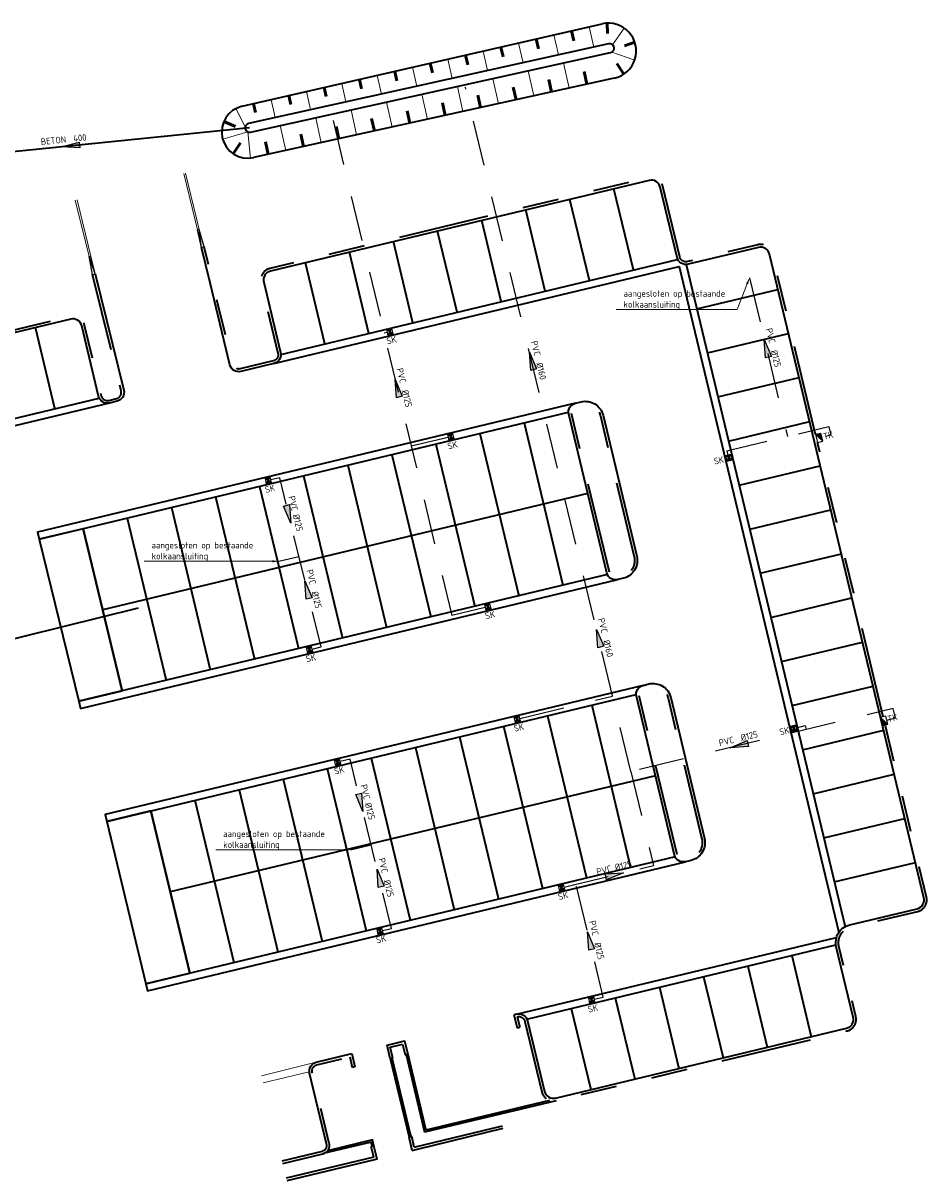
# Model space of a CAD drawing. Header units: metres. Extents: x 234332 to 234554, y 557602 to 557733.
# Tile 2 of 3: x 234378 to 234428, y 557669 to 557733. Entities that reach past the tile are written whole.
import ezdxf
from ezdxf import colors
from ezdxf.entities.mleader import LeaderData, LeaderLine
from ezdxf.enums import TextEntityAlignment as Align
from ezdxf.math import Vec2, Vec3

# ---------------------------------------------------------------- set-up
doc = ezdxf.new("R2010")
doc.units = ezdxf.units.M
for name, pattern in [('RI-HWA_KOLKAANSLUITING', [4.3, 2.5, -1.8]), ('VH-OPSLUITBAND_100X200', [16, 8, -2, 4, -2]), ('VH-TROTTOIRBAND_130-150', [15, 5, -2, 2, -2, 2, -2])]:
    doc.linetypes.add(name, pattern=pattern)
doc.layers.get('0').update_dxf_attribs({"lineweight": 25})
for name, color, linetype, lineweight in [('N-WE-RI-KOLK-S', 7, 'Continuous', 25), ('N-WE-RI-KOLK-T18', 7, 'Continuous', 18), ('N-WE-VH-GOOT-G', 170, 'Continuous', 35), ('N-WE-VH-KANTOPSLUITING_ELEMENT_VERLOOPBAND-S', 252, 'Continuous', 25), ('N-WE-VH-KANTOPSLUITING_OPSLUITBAND_100X200-G', 150, 'VH-OPSLUITBAND_100X200', 35), ('N-WE-VH-KANTOPSLUITING_TROTTOIRBAND_130 150-G', 6, 'VH-TROTTOIRBAND_130-150', 35), ('N-WE-VH-KANTOPSLUITING_VOORKANTBAND-G', 7, 'Continuous', 35), ('N-WE-VH-VERHARDING_BETONSTRAATSTEEN-G', 252, 'Continuous', 35), ('N-WE-VW-MARKERING_PARKEERVAK-G', 7, 'Continuous', 35), ('R-WE-GW-TALUDARCERING-S', 90, 'Continuous', 25), ('R-WE-GW-TALUDARCERING_KORT-G', 90, 'Continuous', 50), ('R-WE-GW-TALUDARCERING_LANG-G', 90, 'Continuous', 18), ('R-WE-GW-WATERGANG_SLOOT_BODEM-G', 90, 'Continuous', 35), ('R-WE-GW-WATERGANG_SLOOT_INSTEEK-G', 90, 'Continuous', 35), ('R-WE-KL-ET_LS_OV_LICHTMAST-G', 190, 'Continuous', 35), ('R-WE-RI-HWA_KOLKAANSLUITING_PVC_125-G', 150, 'RI-HWA_KOLKAANSLUITING', 25), ('R-WE-RI-HWA_KOLKAANSLUITING_PVC_160-G', 150, 'RI-HWA_KOLKAANSLUITING', 25), ('R-WE-RI-HWA_STROOMRICHTING-S', 150, 'Continuous', 25), ('R-WE-RI-KOLK-S', 7, 'Continuous', 25), ('R-WE-WH-DUIKER-G', 150, 'Continuous', 35), ('X-XX-AL-REFERENTIE-G', 7, 'Continuous', 18), ('X-XX-AL-T18', 7, 'Continuous', 18)]:
    doc.layers.add(name, color=color, linetype=linetype, lineweight=lineweight)
doc.layers.add('X-XX-AL-HULPLIJN-G', color=7, linetype='Continuous', lineweight=18, plot=False)
doc.layers.get('0').off()
doc.styles.add('NLCS-ISO', font='NLCS-ISO.ttf')
doc.styles.add('NLCS-ISO-M200-T18', font='NLCS-ISO.ttf', dxfattribs={"height": 0.36})

# ---------------------------------------------------------------- blocks, each defined once
blk = doc.blocks.new('SVH-KANTOPSLUITING_VERLOOP_100X200_130 150X250_LINKS')
for p, q in [((1, 0), (0, -0.1)), ((0, -0.1), (0, 0)), ((1, 0), (0, 0)), ((1, -0.15), (1, 0)), ((1, -0.15), (0, -0.1))]:
    blk.add_line(p, q)
blk = doc.blocks.new('SVH-KANTOPSLUITING_VERLOOP_100X200_130 150X250_RECHTS')
for p, q in [((-1, 0), (0, -0.1)), ((-1, 0), (0, 0)), ((-1, -0.15), (-1, 0)), ((0, -0.1), (0, 0)), ((-1, -0.15), (0, -0.1))]:
    blk.add_line(p, q)
blk = doc.blocks.new('N-SRI-KOLK_TROTTOIR-SO')
blk.add_hatch(color=256).paths.add_polyline_path([(1.125, 1.5), (-1.125, 1.5), (-1.125, 0)])
blk.add_line((-1.125, 0), (1.125, 1.5))
at = {"flags": 128}
blk.add_lwpolyline([(-1.125, 0), (1.125, 0), (1.125, 1.5), (-1.125, 1.5)], close=True, dxfattribs=at)
blk = doc.blocks.new('N-SRI-KOLK_STRAAT_300X300-SO')
h = blk.add_hatch(color=256)
h.dxf.hatch_style = 1
h.paths.add_polyline_path([(0.75, 1.5), (-0.75, 1.5), (0, 0.75)])
h.paths.add_polyline_path([(0, 0.75), (-0.75, 0), (0.75, 0)])
for p, q in [((-0.75, 0), (0.75, 1.5)), ((0.75, 0), (-0.75, 1.5))]:
    blk.add_line(p, q)
at = {"flags": 128}
blk.add_lwpolyline([(-0.75, 0), (0.75, 0), (0.75, 1.5), (-0.75, 1.5)], close=True, dxfattribs=at)
blk = doc.blocks.new('*U200')
at = {"layer": 'R-WE-GW-TALUDARCERING_KORT-G'}
for p, q in [((234409.912, 557732.529), (234409.942, 557731.959)), ((234407.959, 557732.105), (234408.086, 557731.552)), ((234404.06, 557731.212), (234404.183, 557730.674)), ((234406.009, 557731.659), (234406.134, 557731.113)), ((234411.449, 557731.479), (234410.874, 557731.288)), ((234402.11, 557730.766), (234402.232, 557730.235)), ((234400.161, 557730.32), (234400.281, 557729.796)), ((234410.842, 557729.719), (234410.451, 557730.307)), ((234396.262, 557729.427), (234396.378, 557728.918)), ((234398.211, 557729.873), (234398.33, 557729.357)), ((234406.849, 557728.733), (234406.697, 557729.426)), ((234408.802, 557729.163), (234408.65, 557729.857)), ((234394.312, 557728.981), (234394.427, 557728.479)), ((234404.896, 557728.303), (234404.744, 557728.995)), ((234390.413, 557728.088), (234390.525, 557727.6)), ((234392.363, 557728.534), (234392.476, 557728.039)), ((234400.99, 557727.442), (234400.838, 557728.133)), ((234402.943, 557727.873), (234402.791, 557728.564)), ((234399.036, 557727.012), (234398.885, 557727.702)), ((234388.782, 557727.106), (234389.431, 557726.826)), ((234395.13, 557726.152), (234394.979, 557726.84)), ((234397.083, 557726.582), (234396.932, 557727.271)), ((234393.177, 557725.722), (234393.026, 557726.409)), ((234389.296, 557725.334), (234389.704, 557725.932)), ((234391.224, 557725.291), (234391.073, 557725.978))]:
    blk.add_line(p, q, dxfattribs=at)
at = {"layer": 'R-WE-GW-TALUDARCERING_LANG-G'}
for p, q in [((234406.984, 557731.882), (234407.236, 557730.784)), ((234408.934, 557732.328), (234409.189, 557731.215)), ((234410.858, 557732.263), (234410.223, 557731.334)), ((234405.035, 557731.435), (234405.283, 557730.352)), ((234403.085, 557730.989), (234403.33, 557729.92)), ((234411.443, 557730.496), (234410.177, 557730.933)), ((234399.186, 557730.096), (234399.424, 557729.056)), ((234401.136, 557730.543), (234401.377, 557729.488)), ((234407.826, 557728.948), (234407.52, 557730.334)), ((234397.236, 557729.65), (234397.471, 557728.624)), ((234403.919, 557728.088), (234403.615, 557729.471)), ((234405.873, 557728.518), (234405.568, 557729.903)), ((234393.337, 557728.757), (234393.566, 557727.761)), ((234395.287, 557729.204), (234395.518, 557728.193)), ((234401.966, 557727.658), (234401.662, 557729.039)), ((234391.388, 557728.311), (234391.613, 557727.329)), ((234398.06, 557726.797), (234397.756, 557728.175)), ((234400.013, 557727.227), (234399.709, 557728.607)), ((234389.452, 557727.822), (234389.964, 557726.823)), ((234396.107, 557726.367), (234395.803, 557727.743)), ((234392.2, 557725.507), (234391.898, 557726.88)), ((234394.153, 557725.937), (234393.851, 557727.312)), ((234388.721, 557726.128), (234390.111, 557726.531)), ((234390.245, 557725.088), (234390.114, 557726.53))]:
    blk.add_line(p, q, dxfattribs=at)
blk = doc.blocks.new('SRI-STROOMRICHTING_LINKS-SO')
at = {"ltscale": 0.1}
blk.add_hatch(color=256, dxfattribs=at).paths.add_polyline_path([(-2.5, 0), (2.5, 0.83), (2.5, -0.83)])
at = {"ltscale": 0.1, "flags": 128}
blk.add_lwpolyline([(-2.5, 0), (2.5, 0.83), (2.5, -0.83)], close=True, dxfattribs=at)
at = {"ltscale": 0.1, "style": 'NLCS-ISO'}
for tag, p in [('BOBL', (-5.78, 0)), ('MAT', (-1, 0.5))]:
    blk.add_attdef(tag, text='', height=1.8, dxfattribs=at).set_placement(p, align=Align.BOTTOM_RIGHT)
for tag, p in [('DIA', (1, 0.5)), ('BOBR', (7.35, 0))]:
    blk.add_attdef(tag, text='', height=1.8, dxfattribs=at).set_placement(p, align=Align.BOTTOM_LEFT)
blk.add_attdef('JVA', text='', height=1.8, dxfattribs=at).set_placement((0, -1), align=Align.TOP_CENTER)
blk = doc.blocks.new('SRI-STROOMRICHTING_RECHTS-SO')
at = {"ltscale": 0.1}
blk.add_hatch(color=256, dxfattribs=at).paths.add_polyline_path([(2.5, 0), (-2.5, -0.83), (-2.5, 0.83)])
at = {"ltscale": 0.1, "flags": 128}
blk.add_lwpolyline([(2.5, 0), (-2.5, -0.83), (-2.5, 0.83)], close=True, dxfattribs=at)
at = {"ltscale": 0.1, "style": 'NLCS-ISO'}
for tag, p in [('BOBL', (-7.13, 0)), ('MAT', (-0.5, 0.5))]:
    blk.add_attdef(tag, text='', height=1.8, dxfattribs=at).set_placement(p, align=Align.BOTTOM_RIGHT)
for tag, p in [('DIA', (0.5, 0.5)), ('BOBR', (7.2, 0))]:
    blk.add_attdef(tag, text='', height=1.8, dxfattribs=at).set_placement(p, align=Align.BOTTOM_LEFT)
blk.add_attdef('JVA', text='', height=1.8, dxfattribs=at).set_placement((0, -1), align=Align.TOP_CENTER)
at = {"ltscale": 0.1, "style": 'NLCS-ISO', "flags": 1}
blk.add_attdef('PUTNR-L', text='', height=1.8, dxfattribs=at).set_placement((-0.82, -5.89), align=Align.BOTTOM_RIGHT)
blk.add_attdef('PUTNR-L', text='', height=1.8, dxfattribs=at).set_placement((1.95, -5.77), align=Align.BOTTOM_LEFT)

msp = doc.modelspace()

# ---------------------------------------------------------------- linework, layer by layer
at = {"layer": 'N-WE-VH-GOOT-G', "color": 7, "flags": 128}
for points in [[(234391.545, 557713.76), (234413.893, 557719.119), (234422.699, 557682.398)], [(234391.928, 557714.263), (234413.8, 557719.508)], [(234382.48, 557711.586), (234332.052, 557699.493), (234331.958, 557699.882), (234381.91, 557711.861)], [(234408.168, 557711.576), (234378.503, 557704.462), (234378.596, 557704.073), (234407.785, 557711.073)], [(234409.93, 557702.126), (234380.784, 557695.137), (234380.877, 557694.748), (234410.5, 557701.852)], [(234411.899, 557696.017), (234382.234, 557688.903), (234382.327, 557688.514), (234411.516, 557695.514)], [(234413.662, 557686.567), (234384.473, 557679.568), (234384.566, 557679.179), (234414.231, 557686.293)], [(234404.928, 557677.892), (234422.568, 557682.122)], [(234405.497, 557677.617), (234422.536, 557681.703)]]:
    msp.add_lwpolyline(points, dxfattribs=at)
at = {"layer": 'N-WE-VH-GOOT-G', "color": 7}
msp.add_lwpolyline([(234414.279, 557719.222), (234423.036, 557682.709)], dxfattribs=at)
at = {"layer": 'N-WE-VH-KANTOPSLUITING_OPSLUITBAND_100X200-G', "color": 7, "flags": 128}
for points in [[(234398.83, 557675.658), (234399.856, 557671.379)], [(234398.052, 557675.472), (234399.095, 557671.122)], [(234407.101, 557673.117), (234399.856, 557671.379)], [(234396.957, 557670.604), (234396.902, 557670.836), (234394.255, 557670.197)]]:
    msp.add_lwpolyline(points, dxfattribs=at)
at = {"layer": 'N-WE-VH-KANTOPSLUITING_TROTTOIRBAND_130 150-G', "color": 7, "flags": 128}
for points in [[(234421.414, 557709.842), (234419.017, 557719.834, 0.414214), (234418.234, 557720.314), (234414.344, 557719.381, -0.414214), (234413.922, 557719.64), (234412.989, 557723.53, 0.414214), (234412.206, 557724.01), (234391.317, 557719.001, 0.414221), (234390.836, 557718.217), (234391.769, 557714.328, -0.41422), (234391.51, 557713.906), (234389.688, 557713.469, -0.4144), (234389.266, 557713.728), (234388.173, 557718.247), (234387.703, 557720.191)], [(234335.447, 557701.233), (234334.608, 557704.733, -0.414214), (234335.089, 557705.517), (234380.307, 557716.361, -0.414214), (234381.09, 557715.88), (234382.023, 557711.99, 0.414214), (234382.445, 557711.732), (234382.862, 557711.832, 0.415835), (234383.12, 557712.255), (234381.542, 557718.679)], [(234404.963, 557677.746, -0.414214), (234405.385, 557677.487), (234406.317, 557673.597, 0.414214), (234407.101, 557673.117), (234423.152, 557676.966, 0.414214), (234423.633, 557677.75), (234422.7, 557681.639, -0.414214), (234423.328, 557682.664), (234427.049, 557683.556, 0.414214), (234427.529, 557684.34), (234425.25, 557693.845)], [(234392.04, 557669.662), (234394.249, 557670.195, 0.418015), (234394.597, 557670.765), (234393.659, 557674.675, -0.414214), (234393.918, 557675.097), (234395.725, 557675.53)]]:
    msp.add_lwpolyline(points, format="xyb", dxfattribs=at)
for points in [[(234382.862, 557711.832), (234382.862, 557711.832)], [(234425.145, 557694.283), (234421.518, 557709.404)], [(234404.963, 557677.746), (234405.103, 557677.162)], [(234398.101, 557675.483), (234397.961, 557676.067), (234398.642, 557676.23), (234398.782, 557675.646)], [(234395.725, 557675.53), (234395.864, 557674.947)], [(234399.284, 557670.551), (234404.142, 557671.739)], [(234397.049, 557670.009), (234396.909, 557670.592)], [(234399.284, 557670.551), (234399.144, 557671.134)], [(234397.049, 557670.009), (234392.229, 557668.843)], [(234397.084, 557669.863), (234397.083, 557669.863)]]:
    msp.add_lwpolyline(points, dxfattribs=at)
for points in [[(234410.043, 557702.256), (234407.944, 557711.008, -0.414214), (234408.203, 557711.43), (234408.52, 557711.506, -0.414214), (234409.545, 557710.878), (234411.41, 557703.098, -0.414214), (234410.782, 557702.073), (234410.465, 557701.997, -0.414214)], [(234413.774, 557686.697), (234411.676, 557695.449, -0.414214), (234411.934, 557695.871), (234412.251, 557695.947, -0.414214), (234413.276, 557695.319), (234415.141, 557687.539, -0.414214), (234414.513, 557686.515), (234414.196, 557686.439, -0.414214)]]:
    msp.add_lwpolyline(points, format="xyb", close=True, dxfattribs=at)
at = {"layer": 'N-WE-VH-KANTOPSLUITING_VOORKANTBAND-G', "flags": 128}
for points in [[(234404.928, 557677.892, -0.414214), (234405.53, 557677.522), (234406.463, 557673.632, 0.414214), (234407.066, 557673.263), (234423.117, 557677.112, 0.414214), (234423.487, 557677.715), (234422.554, 557681.604, -0.414214), (234423.293, 557682.81), (234427.014, 557683.702, 0.414214), (234427.383, 557684.305), (234418.872, 557719.799, 0.414214), (234418.269, 557720.168), (234414.379, 557719.235, -0.414214), (234413.776, 557719.605), (234412.843, 557723.495, 0.414214), (234412.241, 557723.864), (234391.352, 557718.855, 0.414221), (234390.982, 557718.252), (234391.915, 557714.363, -0.41422), (234391.545, 557713.76), (234389.723, 557713.323, -0.414277), (234389.12, 557713.693), (234388.027, 557718.212), (234387.557, 557720.156)], [(234381.688, 557718.714), (234383.266, 557712.291, -0.415846), (234382.897, 557711.686), (234382.48, 557711.586, -0.414214), (234381.877, 557711.955), (234380.944, 557715.845, 0.414214), (234380.341, 557716.215), (234335.123, 557705.371, 0.414214), (234334.754, 557704.768), (234335.593, 557701.268)], [(234392.005, 557669.808), (234394.215, 557670.341, 0.418504), (234394.451, 557670.729), (234393.513, 557674.64, -0.414214), (234393.883, 557675.243), (234395.835, 557675.711)]]:
    msp.add_lwpolyline(points, format="xyb", dxfattribs=at)
for points in [[(234409.897, 557702.221), (234407.799, 557710.973, -0.414214), (234408.168, 557711.576), (234408.485, 557711.652, -0.414214), (234409.691, 557710.913), (234411.556, 557703.133, -0.414214), (234410.817, 557701.928), (234410.5, 557701.852, -0.414214)], [(234413.628, 557686.662), (234411.53, 557695.414, -0.414214), (234411.899, 557696.017), (234412.216, 557696.093, -0.414214), (234413.422, 557695.354), (234415.287, 557687.574, -0.414214), (234414.548, 557686.369), (234414.231, 557686.293, -0.414214)]]:
    msp.add_lwpolyline(points, format="xyb", close=True, dxfattribs=at)
for points in [[(234423.61, 557682.886), (234427.014, 557683.702)], [(234404.928, 557677.892), (234404.782, 557677.857)], [(234404.782, 557677.857), (234404.957, 557677.127)], [(234404.957, 557677.127), (234404.957, 557677.127), (234405.103, 557677.162)], [(234397.955, 557675.448), (234397.78, 557676.178), (234398.753, 557676.411), (234398.928, 557675.681)], [(234395.835, 557675.711), (234396.01, 557674.982)], [(234398.782, 557675.646), (234398.928, 557675.681)], [(234398.928, 557675.681), (234399.93, 557671.5)], [(234398.101, 557675.483), (234397.955, 557675.448)], [(234397.955, 557675.448), (234398.998, 557671.099)], [(234396.01, 557674.982), (234395.864, 557674.947)], [(234406.741, 557673.133), (234399.93, 557671.5)], [(234399.319, 557670.405), (234399.465, 557670.44), (234404.178, 557671.593)], [(234397.055, 557670.627), (234396.976, 557670.957), (234394.508, 557670.361)], [(234397.055, 557670.627), (234396.909, 557670.592)], [(234397.229, 557669.898), (234397.055, 557670.627)], [(234399.144, 557671.134), (234398.998, 557671.099)], [(234399.173, 557670.37), (234398.998, 557671.099)], [(234399.173, 557670.37), (234399.319, 557670.405)], [(234397.084, 557669.863), (234392.264, 557668.697)], [(234397.229, 557669.898), (234397.084, 557669.863)]]:
    msp.add_lwpolyline(points, dxfattribs=at)
at = {"layer": 'N-WE-VH-VERHARDING_BETONSTRAATSTEEN-G', "elevation": 9.781, "flags": 128}
msp.add_lwpolyline([(234380.784, 557695.137), (234383.181, 557695.712), (234381.027, 557704.656), (234378.596, 557704.073)], close=True, dxfattribs=at)
at = {"layer": 'N-WE-VH-VERHARDING_BETONSTRAATSTEEN-G', "flags": 128}
msp.add_lwpolyline([(234382.327, 557688.514), (234384.473, 557679.568), (234386.904, 557680.151), (234384.758, 557689.097)], close=True, dxfattribs=at)
at = {"layer": 'N-WE-VW-MARKERING_PARKEERVAK-G', "flags": 128}
for points in [[(234411.368, 557718.925), (234410.296, 557723.398)], [(234408.937, 557718.342), (234407.865, 557722.815)], [(234404.075, 557717.176), (234403.003, 557721.649)], [(234406.506, 557717.759), (234405.434, 557722.232)], [(234401.644, 557716.593), (234400.571, 557721.066)], [(234399.213, 557716.01), (234398.14, 557720.483)], [(234396.782, 557715.427), (234395.709, 557719.9)], [(234394.351, 557714.844), (234393.278, 557719.317)], [(234414.865, 557716.781), (234419.338, 557717.854)], [(234379.469, 557711.275), (234378.397, 557715.748)], [(234415.448, 557714.35), (234419.921, 557715.423)], [(234416.031, 557711.919), (234420.504, 557712.992)], [(234405.338, 557710.486), (234407.484, 557701.54)], [(234416.614, 557709.488), (234421.087, 557710.56)], [(234402.907, 557709.903), (234405.052, 557700.957)], [(234400.476, 557709.32), (234402.621, 557700.374)], [(234398.045, 557708.737), (234400.19, 557699.791)], [(234393.183, 557707.571), (234395.328, 557698.625)], [(234395.614, 557708.154), (234397.759, 557699.208)], [(234417.197, 557707.057), (234421.67, 557708.129)], [(234390.752, 557706.988), (234392.897, 557698.042)], [(234408.848, 557706.597), (234382.104, 557700.184)], [(234388.321, 557706.405), (234390.466, 557697.459)], [(234385.89, 557705.822), (234388.035, 557696.876)], [(234417.78, 557704.626), (234422.253, 557705.698)], [(234383.458, 557705.239), (234385.604, 557696.293)], [(234381.027, 557704.656), (234383.181, 557695.712)], [(234418.363, 557702.195), (234422.836, 557703.267)], [(234418.946, 557699.763), (234423.419, 557700.836)], [(234419.529, 557697.332), (234424.002, 557698.405)], [(234420.112, 557694.901), (234424.585, 557695.974)], [(234409.069, 557694.927), (234411.215, 557685.981)], [(234406.638, 557694.344), (234408.784, 557685.398)], [(234404.207, 557693.761), (234406.352, 557684.815)], [(234420.695, 557692.47), (234425.168, 557693.543)], [(234401.776, 557693.178), (234403.921, 557684.232)], [(234399.345, 557692.595), (234401.49, 557683.649)], [(234396.914, 557692.012), (234399.059, 557683.066)], [(234412.579, 557691.038), (234385.831, 557684.624)], [(234394.483, 557691.429), (234396.628, 557682.483)], [(234421.278, 557690.039), (234425.751, 557691.112)], [(234392.052, 557690.846), (234394.197, 557681.9)], [(234389.621, 557690.263), (234391.766, 557681.317)], [(234384.758, 557689.097), (234386.904, 557680.151)], [(234387.19, 557689.68), (234389.335, 557680.734)], [(234421.861, 557687.608), (234426.334, 557688.681)], [(234422.444, 557685.177), (234426.917, 557686.25)], [(234420.1, 557681.119), (234421.172, 557676.645)], [(234417.669, 557680.536), (234418.741, 557676.062)], [(234415.238, 557679.953), (234416.31, 557675.479)], [(234412.8, 557679.368), (234413.873, 557674.895)], [(234410.369, 557678.785), (234411.442, 557674.312)], [(234407.938, 557678.202), (234409.011, 557673.729)]]:
    msp.add_lwpolyline(points, dxfattribs=at)
at = {"layer": 'R-WE-GW-WATERGANG_SLOOT_BODEM-G', "flags": 128}
msp.add_lwpolyline([(234410, 557731.395), (234390.152, 557727.006, 1), (234390.26, 557726.518), (234410.108, 557730.906, 1)], format="xyb", close=True, dxfattribs=at)
at = {"layer": 'R-WE-GW-WATERGANG_SLOOT_INSTEEK-G'}
for points in [[(234389.79, 557727.945, 0), (234409.65, 557732.492, 0)], [(234410.31, 557729.495, 0), (234390.422, 557725.115, 0)]]:
    msp.add_polyline3d(points, dxfattribs=at)
for centre, radius, start, end in [((234409.992, 557730.996), 1.534, 281.9466, 102.89577), ((234390.114, 557726.532), 1.45, 102.89577, 282.55124)]:
    msp.add_arc(centre, radius, start, end, dxfattribs=at)
at = {"layer": 'R-WE-KL-ET_LS_OV_LICHTMAST-G', "elevation": 9.736, "flags": 128}
msp.add_lwpolyline([(234384.06, 557700.27), (234371.586, 557697.187), (234371.478, 557697.637)], dxfattribs=at)
at = {"layer": 'R-WE-RI-HWA_KOLKAANSLUITING_PVC_125-G', "flags": 128}
for points, elevation in [([(234394.807, 557727.161), (234401.352, 557699.867)], 8.759), ([(234417.767, 557718.49), (234419.864, 557709.748)], 19.134), ([(234391.817, 557702.858), (234392.924, 557703.128)], 9.587), ([(234395.766, 557686.943), (234396.9, 557687.22)], 9.595)]:
    msp.add_lwpolyline(points, dxfattribs=dict(at, elevation=elevation))
for points in [[(234397.796, 557715.472), (234397.62, 557715.43)], [(234416.599, 557708.705), (234416.54, 557708.951), (234416.732, 557708.997), (234422.134, 557710.292), (234422.245, 557709.805), (234421.758, 557709.693)], [(234401.152, 557709.691), (234399.113, 557709.202)], [(234393.655, 557698.017), (234394.141, 557698.133), (234391.867, 557707.461), (234391.381, 557707.344)], [(234403.19, 557700.308), (234401.352, 557699.867)], [(234405.105, 557694.184), (234410.223, 557695.422)], [(234425.343, 557694.099), (234425.825, 557694.231), (234425.687, 557694.736), (234411.228, 557691.268)], [(234420.353, 557693.682), (234420.839, 557693.799), (234420.89, 557693.585)], [(234397.537, 557682.497), (234398.023, 557682.614), (234395.75, 557691.941), (234395.198, 557691.811)], [(234407.547, 557684.894), (234408.205, 557685.055), (234412.47, 557686.088)], [(234409.211, 557678.715), (234409.699, 557678.825), (234408.205, 557685.055)]]:
    msp.add_lwpolyline(points, dxfattribs=at)
at = {"layer": 'R-WE-RI-HWA_KOLKAANSLUITING_PVC_160-G', "flags": 128}
for points in [[(234411.228, 557691.268), (234402.1, 557729.003)], [(234411.228, 557691.268), (234412.452, 557686.163), (234412.47, 557686.088)]]:
    msp.add_lwpolyline(points, dxfattribs=at)
at = {"layer": 'R-WE-WH-DUIKER-G', "flags": 128}
msp.add_lwpolyline([(234390.206, 557726.762), (234370.437, 557724.763)], dxfattribs=at)
at = {"layer": 'X-XX-AL-HULPLIJN-G', "flags": 128}
for points in [[(234381.027, 557704.656), (234378.596, 557704.073)], [(234392.04, 557669.662), (234392.04, 557669.662)]]:
    msp.add_lwpolyline(points, dxfattribs=at)
at = {"layer": 'X-XX-AL-REFERENTIE-G', "color": 252, "flags": 128}
for points, elevation in [([(234387.322, 557721.128), (234386.571, 557724.234)], 9.544), ([(234387.419, 557721.152), (234386.668, 557724.259)], 9.544), ([(234390.86, 557674.485), (234393.883, 557675.243)], 9.709), ([(234390.955, 557674.097), (234393.497, 557674.706)], 9.709)]:
    msp.add_lwpolyline(points, dxfattribs=dict(at, elevation=elevation))
for points in [[(234381.352, 557719.662), (234380.59, 557722.765)], [(234381.449, 557719.685), (234380.687, 557722.789)]]:
    msp.add_lwpolyline(points, dxfattribs=at)

# ---------------------------------------------------------------- block references
at = {"layer": 'N-WE-RI-KOLK-S', "xscale": 0.2, "yscale": 0.2, "zscale": 0.2, "rotation": 103.4852124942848}
msp.add_blockref('N-SRI-KOLK_TROTTOIR-SO', (234425.343, 557694.099), dxfattribs=at)
at = {"layer": 'N-WE-VH-KANTOPSLUITING_ELEMENT_VERLOOPBAND-S'}
for name, p, rotation in [('SVH-KANTOPSLUITING_VERLOOP_100X200_130 150X250_RECHTS', (234387.322, 557721.128, 9.544), 103.5962682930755), ('SVH-KANTOPSLUITING_VERLOOP_100X200_130 150X250_LINKS', (234381.449, 557719.685), 283.8009829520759)]:
    msp.add_blockref(name, p, dxfattribs=dict(at, rotation=rotation))
at = {"layer": 'R-WE-GW-TALUDARCERING-S'}
msp.add_blockref('*U200', (0, 0), dxfattribs=at)
at = {"layer": 'R-WE-RI-HWA_STROOMRICHTING-S'}
ref = msp.add_blockref('SRI-STROOMRICHTING_LINKS-SO', (234380.322, 557725.762), dxfattribs=dict(at, xscale=0.2, yscale=0.2, zscale=0.2, rotation=5.773222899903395))
ref.add_attrib('MAT', 'BETON', dxfattribs={"layer": '0', "ltscale": 0.1, "height": 0.36, "rotation": 5.77322, "style": 'NLCS-ISO'}).set_placement((234380.113, 557725.842), align=Align.BOTTOM_RIGHT)
ref.add_attrib('DIA', '400', dxfattribs={"layer": '0', "ltscale": 0.1, "height": 0.36, "rotation": 5.77322, "style": 'NLCS-ISO'}).set_placement((234380.511, 557725.882), align=Align.BOTTOM_LEFT)
ref = msp.add_blockref('SRI-STROOMRICHTING_LINKS-SO', (234418.698, 557714.605, 19.134), dxfattribs=dict(at, xscale=0.2, yscale=0.2, zscale=0.2, rotation=283.5741091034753))
ref.add_attrib('MAT', 'PVC', dxfattribs={"layer": '0', "ltscale": 0.1, "height": 0.36, "rotation": 283.57411, "style": 'NLCS-ISO'}).set_placement((234418.748, 557714.823, 19.134), align=Align.BOTTOM_RIGHT)
ref.add_attrib('DIA', 'Ø125', dxfattribs={"layer": '0', "ltscale": 0.1, "height": 0.36, "rotation": 283.57411, "style": 'NLCS-ISO'}).set_placement((234418.842, 557714.434, 19.134), align=Align.BOTTOM_LEFT)
ref = msp.add_blockref('SRI-STROOMRICHTING_LINKS-SO', (234405.751, 557713.91), dxfattribs=dict(at, xscale=0.2, yscale=0.2, zscale=0.2, rotation=283.5741091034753))
ref.add_attrib('MAT', 'PVC', dxfattribs={"layer": '0', "ltscale": 0.1, "height": 0.36, "rotation": 283.57411, "style": 'NLCS-ISO'}).set_placement((234405.801, 557714.128), align=Align.BOTTOM_RIGHT)
ref.add_attrib('DIA', 'Ø160', dxfattribs={"layer": '0', "ltscale": 0.1, "height": 0.36, "rotation": 283.57411, "style": 'NLCS-ISO'}).set_placement((234405.895, 557713.739), align=Align.BOTTOM_LEFT)
ref = msp.add_blockref('SRI-STROOMRICHTING_LINKS-SO', (234398.344, 557712.405, 8.759), dxfattribs=dict(at, xscale=0.2, yscale=0.2, zscale=0.2, rotation=283.5741091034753))
ref.add_attrib('MAT', 'PVC', dxfattribs={"layer": '0', "ltscale": 0.1, "height": 0.36, "rotation": 283.57411, "style": 'NLCS-ISO'}).set_placement((234398.394, 557712.623, 8.759), align=Align.BOTTOM_RIGHT)
ref.add_attrib('DIA', 'Ø125', dxfattribs={"layer": '0', "ltscale": 0.1, "height": 0.36, "rotation": 283.57411, "style": 'NLCS-ISO'}).set_placement((234398.488, 557712.234, 8.759), align=Align.BOTTOM_LEFT)
ref = msp.add_blockref('SRI-STROOMRICHTING_RECHTS-SO', (234392.356, 557705.456, -0.008), dxfattribs=dict(at, xscale=0.2, yscale=0.2, zscale=0.2, rotation=283.5135428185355))
ref.add_attrib('MAT', 'PVC', dxfattribs={"layer": '0', "ltscale": 0.1, "height": 0.36, "rotation": 283.51354, "style": 'NLCS-ISO'}).set_placement((234392.43, 557705.577, -0.008), align=Align.BOTTOM_RIGHT)
ref.add_attrib('DIA', 'Ø125', dxfattribs={"layer": '0', "ltscale": 0.1, "height": 0.36, "rotation": 283.51354, "style": 'NLCS-ISO'}).set_placement((234392.477, 557705.382, -0.008), align=Align.BOTTOM_LEFT)
ref = msp.add_blockref('SRI-STROOMRICHTING_LINKS-SO', (234393.369, 557701.298, -0.008), dxfattribs=dict(at, xscale=0.2, yscale=0.2, zscale=0.2, rotation=283.4852124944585))
ref.add_attrib('MAT', 'PVC', dxfattribs={"layer": '0', "ltscale": 0.1, "height": 0.36, "rotation": 283.48521, "style": 'NLCS-ISO'}).set_placement((234393.42, 557701.516, -0.008), align=Align.BOTTOM_RIGHT)
ref.add_attrib('DIA', 'Ø125', dxfattribs={"layer": '0', "ltscale": 0.1, "height": 0.36, "rotation": 283.48521, "style": 'NLCS-ISO'}).set_placement((234393.513, 557701.127, -0.008), align=Align.BOTTOM_LEFT)
ref = msp.add_blockref('SRI-STROOMRICHTING_LINKS-SO', (234409.45, 557698.619), dxfattribs=dict(at, xscale=0.2, yscale=0.2, zscale=0.2, rotation=283.5741091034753))
ref.add_attrib('MAT', 'PVC', dxfattribs={"layer": '0', "ltscale": 0.1, "height": 0.36, "rotation": 283.57411, "style": 'NLCS-ISO'}).set_placement((234409.5, 557698.837), align=Align.BOTTOM_RIGHT)
ref.add_attrib('DIA', 'Ø160', dxfattribs={"layer": '0', "ltscale": 0.1, "height": 0.36, "rotation": 283.57411, "style": 'NLCS-ISO'}).set_placement((234409.594, 557698.448), align=Align.BOTTOM_LEFT)
ref = msp.add_blockref('SRI-STROOMRICHTING_LINKS-SO', (234417.185, 557692.697), dxfattribs=dict(at, xscale=0.2, yscale=0.2, zscale=0.2, rotation=13.48521249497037))
ref.add_attrib('MAT', 'PVC', dxfattribs={"layer": '0', "ltscale": 0.1, "height": 0.36, "rotation": 13.48521, "style": 'NLCS-ISO'}).set_placement((234416.967, 557692.748), align=Align.BOTTOM_RIGHT)
ref.add_attrib('DIA', 'Ø125', dxfattribs={"layer": '0', "ltscale": 0.1, "height": 0.36, "rotation": 13.48521, "style": 'NLCS-ISO'}).set_placement((234417.356, 557692.841), align=Align.BOTTOM_LEFT)
ref = msp.add_blockref('SRI-STROOMRICHTING_RECHTS-SO', (234396.333, 557689.548), dxfattribs=dict(at, xscale=0.2, yscale=0.2, zscale=0.2, rotation=283.5135428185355))
ref.add_attrib('MAT', 'PVC', dxfattribs={"layer": '0', "ltscale": 0.1, "height": 0.36, "rotation": 283.51354, "style": 'NLCS-ISO'}).set_placement((234396.407, 557689.669), align=Align.BOTTOM_RIGHT)
ref.add_attrib('DIA', 'Ø125', dxfattribs={"layer": '0', "ltscale": 0.1, "height": 0.36, "rotation": 283.51354, "style": 'NLCS-ISO'}).set_placement((234396.453, 557689.475), align=Align.BOTTOM_LEFT)
ref = msp.add_blockref('SRI-STROOMRICHTING_LINKS-SO', (234397.346, 557685.391), dxfattribs=dict(at, xscale=0.2, yscale=0.2, zscale=0.2, rotation=283.4852124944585))
ref.add_attrib('MAT', 'PVC', dxfattribs={"layer": '0', "ltscale": 0.1, "height": 0.36, "rotation": 283.48521, "style": 'NLCS-ISO'}).set_placement((234397.397, 557685.608), align=Align.BOTTOM_RIGHT)
ref.add_attrib('DIA', 'Ø125', dxfattribs={"layer": '0', "ltscale": 0.1, "height": 0.36, "rotation": 283.48521, "style": 'NLCS-ISO'}).set_placement((234397.49, 557685.219), align=Align.BOTTOM_LEFT)
ref = msp.add_blockref('SRI-STROOMRICHTING_RECHTS-SO', (234410.337, 557685.572), dxfattribs=dict(at, xscale=0.2, yscale=0.2, zscale=0.2, rotation=13.48521248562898))
ref.add_attrib('MAT', 'PVC', dxfattribs={"layer": '0', "ltscale": 0.1, "height": 0.36, "rotation": 13.48521, "style": 'NLCS-ISO'}).set_placement((234410.217, 557685.646), align=Align.BOTTOM_RIGHT)
ref.add_attrib('DIA', 'Ø125', dxfattribs={"layer": '0', "ltscale": 0.1, "height": 0.36, "rotation": 13.48521, "style": 'NLCS-ISO'}).set_placement((234410.411, 557685.692), align=Align.BOTTOM_LEFT)
ref = msp.add_blockref('SRI-STROOMRICHTING_LINKS-SO', (234408.952, 557681.94), dxfattribs=dict(at, xscale=0.2, yscale=0.2, zscale=0.2, rotation=283.4852124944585))
ref.add_attrib('MAT', 'PVC', dxfattribs={"layer": '0', "ltscale": 0.1, "height": 0.36, "rotation": 283.48521, "style": 'NLCS-ISO'}).set_placement((234409.002, 557682.158), align=Align.BOTTOM_RIGHT)
ref.add_attrib('DIA', 'Ø125', dxfattribs={"layer": '0', "ltscale": 0.1, "height": 0.36, "rotation": 283.48521, "style": 'NLCS-ISO'}).set_placement((234409.096, 557681.769), align=Align.BOTTOM_LEFT)
at = {"layer": 'R-WE-RI-KOLK-S', "xscale": 0.2, "yscale": 0.2, "zscale": 0.2}
for name, p, rotation in [('N-SRI-KOLK_STRAAT_300X300-SO', (234397.977, 557715.361), 13.48521249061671), ('N-SRI-KOLK_STRAAT_300X300-SO', (234401.333, 557709.58), 13.48521249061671), ('N-SRI-KOLK_TROTTOIR-SO', (234421.466, 557709.623), 283.4852124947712), ('N-SRI-KOLK_STRAAT_300X300-SO', (234416.669, 557708.414), 13.48521249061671), ('N-SRI-KOLK_STRAAT_300X300-SO', (234391.27, 557707.163), 13.48521249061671), ('N-SRI-KOLK_STRAAT_300X300-SO', (234403.371, 557700.197), 13.48521249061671), ('N-SRI-KOLK_STRAAT_300X300-SO', (234393.544, 557697.836), 13.48521249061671), ('N-SRI-KOLK_STRAAT_300X300-SO', (234404.994, 557694.003), 13.48521249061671), ('N-SRI-KOLK_STRAAT_300X300-SO', (234420.242, 557693.501), 13.48521249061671), ('N-SRI-KOLK_STRAAT_300X300-SO', (234395.087, 557691.63), 13.48521249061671), ('N-SRI-KOLK_STRAAT_300X300-SO', (234407.436, 557684.713), 13.48521249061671), ('N-SRI-KOLK_STRAAT_300X300-SO', (234397.426, 557682.316), 13.48521249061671), ('N-SRI-KOLK_STRAAT_300X300-SO', (234409.1, 557678.534), 13.48521249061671)]:
    msp.add_blockref(name, p, dxfattribs=dict(at, rotation=rotation))

# ---------------------------------------------------------------- texts
at = {"layer": 'N-WE-RI-KOLK-T18', "lineweight": 25, "style": 'NLCS-ISO-M200-T18'}
for s, p in [('SK', (234397.803, 557714.815)), ('SK', (234401.166, 557709.017)), ('TK', (234421.884, 557709.555)), ('SK', (234415.843, 557708.182)), ('SK', (234391.095, 557706.62)), ('SK', (234403.232, 557699.655)), ('SK', (234393.353, 557697.281)), ('TK', (234425.432, 557693.975)), ('SK', (234404.82, 557693.456)), ('SK', (234419.466, 557693.258)), ('SK', (234394.917, 557691.091)), ('SK', (234407.265, 557684.176)), ('SK', (234397.225, 557681.785)), ('SK', (234408.904, 557677.964))]:
    msp.add_text(s, height=0.36, rotation=13.48521, dxfattribs=at).set_placement(p)

# ---------------------------------------------------------------- leaders
at = {"layer": 'X-XX-AL-T18'}
ml = msp.add_multileader_mtext('Standard', dxfattribs=at)
ml.set_content('aangesloten op bestaande\\Pkolkaansluiting', color=256, style='NLCS-ISO-M200-T18')
ml.set_leader_properties(color=256, linetype='ByLayer', lineweight=-1)
ml.build(insert=Vec2(0, 0))
ml.multileader.update_dxf_attribs({"text_left_attachment_type": 5, "text_right_attachment_type": 5, "dogleg_length": 0.36, "arrow_head_size": 0.36})
ctx = ml.context
ctx.base_point, ctx.char_height, ctx.arrow_head_size, ctx.landing_gap_size, ctx.plane_origin = Vec3(234410.639, 557716.736, 19.134), 0.36, 0.36, 0.18, Vec3(234417.837, 557718.507, 19.134)
ctx.left_attachment, ctx.right_attachment = 5, 5
notes = []
notes.append((ctx, [(0, (1, 1, 0), (234417.083, 557716.736, 19.134), (-1, 0), 0.36, [(0, [(234417.767, 557718.49, 19.134)], 0, [])])]))
ctx.mtext.insert, ctx.mtext.flow_direction = Vec3(234410.819, 557717.804, 19.134), 5
ml = msp.add_multileader_mtext('Standard', dxfattribs=at)
ml.set_content('aangesloten op bestaande\\Pkolkaansluiting', color=256, style='NLCS-ISO-M200-T18')
ml.set_leader_properties(color=256, linetype='ByLayer', lineweight=-1)
ml.build(insert=Vec2(0, 0))
ml.multileader.update_dxf_attribs({"text_left_attachment_type": 5, "text_right_attachment_type": 5, "dogleg_length": 0.36, "arrow_head_size": 0.36})
ctx = ml.context
ctx.base_point, ctx.char_height, ctx.arrow_head_size, ctx.landing_gap_size, ctx.plane_origin = Vec3(234384.618, 557702.858, 9.587), 0.36, 0.36, 0.18, Vec3(234391.817, 557702.858, 9.587)
ctx.left_attachment, ctx.right_attachment = 5, 5
notes.append((ctx, [(0, (1, 1, 0), (234391.062, 557702.858, 9.587), (-1, 0), 0.36, [(0, [(234391.817, 557702.858, 9.587)], 0, [])])]))
ctx.mtext.insert, ctx.mtext.flow_direction = Vec3(234384.798, 557703.926, 9.587), 5
ml = msp.add_multileader_mtext('Standard', dxfattribs=at)
ml.set_content('aangesloten op bestaande\\Pkolkaansluiting', color=256, style='NLCS-ISO-M200-T18')
ml.set_leader_properties(color=256, linetype='ByLayer', lineweight=-1)
ml.build(insert=Vec2(0, 0))
ml.multileader.update_dxf_attribs({"text_left_attachment_type": 5, "text_right_attachment_type": 5, "dogleg_length": 0.36, "arrow_head_size": 0.36})
ctx = ml.context
ctx.base_point, ctx.char_height, ctx.arrow_head_size, ctx.landing_gap_size, ctx.plane_origin = Vec3(234388.567, 557686.943, 9.595), 0.36, 0.36, 0.18, Vec3(234395.766, 557686.943, 9.595)
ctx.left_attachment, ctx.right_attachment = 5, 5
notes.append((ctx, [(0, (1, 1, 0), (234395.011, 557686.943, 9.595), (-1, 0), 0.36, [(0, [(234395.766, 557686.943, 9.595)], 0, [])])]))
ctx.mtext.insert, ctx.mtext.flow_direction = Vec3(234388.747, 557688.011, 9.595), 5
for ctx, leaders in notes:
    for number, flags, end, landing, length, lines in leaders:
        leader = LeaderData()
        leader.index, (leader.has_last_leader_line, leader.has_dogleg_vector, leader.attachment_direction) = number, flags
        leader.last_leader_point, leader.dogleg_vector, leader.dogleg_length = Vec3(end), Vec3(landing), length
        for number, points, colour, breaks in lines:
            line = LeaderLine()
            line.index, line.vertices, line.color, line.breaks = number, Vec3.list(points), colors.encode_raw_color(colour), breaks
            leader.lines.append(line)
        ctx.leaders.append(leader)

doc.saveas('drawing.dxf')
